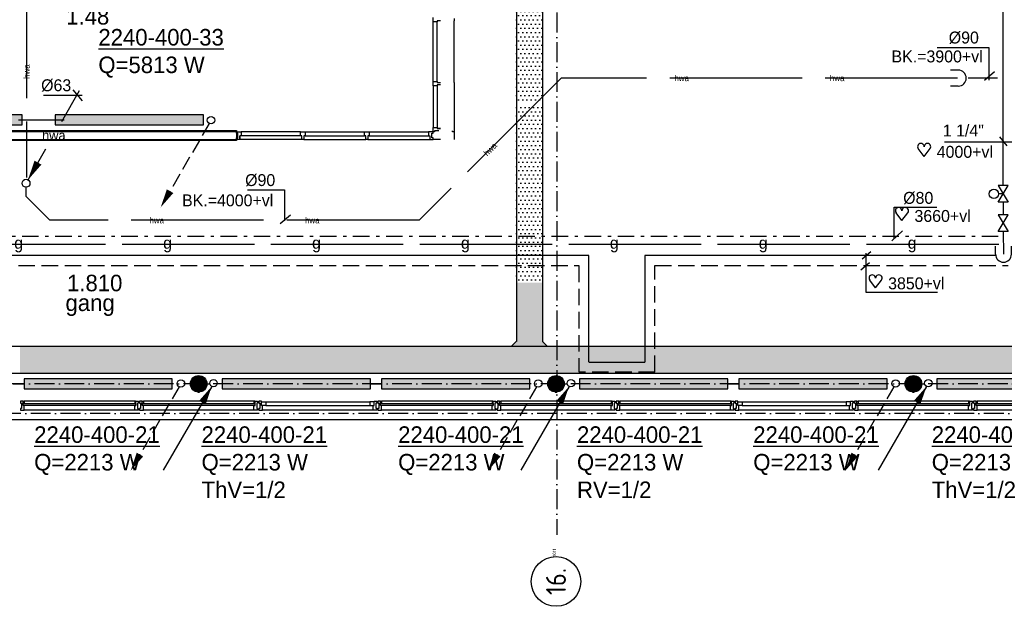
# Model space of a CAD drawing. Extents: x -41378 to 114803, y -24080 to 82188.
# Tile 15 of 137: x -17513 to -2635, y 41717 to 50577. Entities that reach past the tile are written whole.
import ezdxf
from ezdxf.enums import TextEntityAlignment as Align

# ---------------------------------------------------------------- set-up
doc = ezdxf.new("R2010")
doc.units = 0
doc.header["$LTSCALE"] = 50
for name, pattern in [('2322107', [2000, 1000, 1000]), ('2322108', [7, 5, -2]), ('2322109', [10, 5, -2, 1, -2]), ('2322122', [47, 40, -7]), ('2322134', [45, 40, -5]), ('DASHDOT', [9, 6, -1.5, 0, -1.5])]:
    doc.linetypes.add(name, pattern=pattern)
doc.layers.get('0').update_dxf_attribs({"linetype": 'CONTINUOUS'})
for name, color, linetype in [('AL$7----_STRAMIEN', 1, 'DASHDOT'), ('AL21----_BUITENWAND', 4, 'CONTINUOUS'), ('AL22----_BINNENWAND', 7, 'CONTINUOUS'), ('AL24----_TRAPPEN', 7, 'CONTINUOUS'), ('AL28----_KONSTRUKTIE', 3, 'CONTINUOUS'), ('AL31----_BUITENKOZ', 7, 'CONTINUOUS'), ('AL32----_BINNENKOZ', 7, 'CONTINUOUS'), ('ALN-----_BLOCKNAAM', 2, 'CONTINUOUS'), ('ALXAA---_GEWBETON', 12, 'CONTINUOUS'), ('ALXOU---_GLAS', 7, 'CONTINUOUS'), ('BOUW', 8, 'CONTINUOUS'), ('KABELGGOOT1', 8, 'CONTINUOUS'), ('WI561---', 1, 'CONTINUOUS'), ('WL521---', 4, 'CONTINUOUS'), ('WL531---', 4, 'CONTINUOUS'), ('WL541---', 4, 'CONTINUOUS'), ('WL561---', 4, 'CONTINUOUS'), ('WL561---_AANVOER', 4, 'CONTINUOUS'), ('WL561---_RETOUR', 4, 'CONTINUOUS'), ('WM$1----', 1, 'CONTINUOUS'), ('WM521---', 1, 'CONTINUOUS'), ('WM541---', 1, 'CONTINUOUS'), ('WM570---', 1, 'CONTINUOUS')]:
    doc.layers.add(name, color=color, linetype=linetype)
doc.layers.get('0').freeze()
doc.styles.add('BURO-018', font='BUROFONT.shx', dxfattribs={"height": 90})
doc.styles.add('BURO-025', font='BUROFONT.shx', dxfattribs={"height": 250})
doc.styles.get("Standard").update_dxf_attribs({"font": 'ISOCP'})

# ---------------------------------------------------------------- blocks, each defined once
blk = doc.blocks.new('1011')
at = {"layer": 'AL$7----_STRAMIEN', "color": 7, "linetype": 'CONTINUOUS'}
blk.add_circle((-750, 0), 750, dxfattribs=at)
at = {"layer": 'ALN-----_BLOCKNAAM', "linetype": 'CONTINUOUS'}
blk.add_text('1011', height=100, dxfattribs=at).set_placement((0, 0))
blk = doc.blocks.new('2322401')
at = {"color": 0, "linetype": 'CONTINUOUS'}
for p, q in [((-0.5, 0.5, 1), (-0.5, 0.5)), ((-0.5, 0.5, 1), (-0.5, -0.5, 1)), ((0.5, 0.5, 1), (-0.5, 0.5, 1)), ((0.5, 0.5), (-0.5, 0.5)), ((-0.5, 0.5), (-0.5, -0.5)), ((0.5, 0.5, 1), (0.5, 0.5)), ((0.5, -0.5, 1), (0.5, 0.5, 1)), ((0.5, -0.5), (0.5, 0.5)), ((-0.5, -0.5, 1), (-0.5, -0.5)), ((-0.5, -0.5, 1), (0.5, -0.5, 1)), ((-0.5, -0.5), (0.5, -0.5)), ((0.5, -0.5, 1), (0.5, -0.5))]:
    blk.add_line(p, q, dxfattribs=at)
blk = doc.blocks.new('CVHATCH1')
at = {"color": 0, "linetype": 'CONTINUOUS'}
blk.add_solid([(-0.5, -0.5), (0.5, -0.5), (-0.5, 0.5), (0.5, 0.5)], dxfattribs=at)
blk = doc.blocks.new('LDV2108')
at = {"color": 0, "linetype": 'CONTINUOUS'}
for p, q in [((-0.25, -0.43), (-1.19, -2.06)), ((-1.56, -2.71), (-2.5, -4.33)), ((-2.87, -4.98), (-3.81, -6.6)), ((-4.19, -7.25), (-5.12, -8.88)), ((-5.5, -9.53), (-6.44, -11.15))]:
    blk.add_line(p, q, dxfattribs=at)
blk.add_lwpolyline([(-6.75, -11.69, 0, 1, 0), (-5.5, -9.53, 1, 1, 0)], format="xyseb", dxfattribs=at)
blk.add_circle((0, 0), 0.5, dxfattribs=at)
blk = doc.blocks.new('LDV4107')
at = {"color": 0, "linetype": 'CONTINUOUS'}
blk.add_line((-0.25, -0.43), (-6.75, -11.69), dxfattribs=at)
blk.add_lwpolyline([(-0.25, -0.43, 0, 1, 0), (-1.5, -2.6, 1, 1, 0)], format="xyseb", dxfattribs=at)
blk.add_circle((0, 0), 0.5, dxfattribs=at)
blk = doc.blocks.new('LDV3')
at = {"color": 0, "linetype": 'CONTINUOUS'}
for p, q in [((4.5, 7.79), (6.75, 11.69)), ((0.25, 0.43), (2.5, 4.33))]:
    blk.add_line(p, q, dxfattribs=at)
blk.add_lwpolyline([(0.25, 0.43, 0, 1, 0), (1.5, 2.6, 1, 1, 0)], format="xyseb", dxfattribs=at)
blk.add_circle((0, 0), 0.5, dxfattribs=at)
at = {"color": 0, "linetype": 'CONTINUOUS', "style": 'BURO-018'}
blk.add_attdef('LD_TEXT1', text='', height=1.8, dxfattribs=at).set_placement((3.5, 6.06), align=Align.MIDDLE)
blk = doc.blocks.new('CVRINFO2')
at = {"color": 0, "linetype": 'CONTINUOUS', "style": 'BURO-025'}
for tag, p in [('CV_TEXT125', (0, 0)), ('CV_TEXT225', (0, -4.17)), ('CV_TEXT325', (0, -8.33)), ('CV_TEXT425', (0, -12.5))]:
    blk.add_attdef(tag, p, '', height=2.5, dxfattribs=at)
blk = doc.blocks.new('LDS')
at = {"color": 0, "linetype": 'CONTINUOUS'}
for p, q in [((0, 1), (1, 1)), ((0, -1), (1, -1))]:
    blk.add_line(p, q, dxfattribs=at)
blk.add_arc((0, 0), 1, 90, 270, dxfattribs=at)
blk = doc.blocks.new('HART')
at = {"color": 1}
for q in [(-39.7, 52.4), (39.7, 52.4)]:
    blk.add_line((0, 0), q, dxfattribs=at)
for centre, start, end in [((-22.1, 65.7), 0, 217.18669), ((22.1, 65.7), 322.81331, 180)]:
    blk.add_arc(centre, 22.1, start, end, dxfattribs=at)
blk = doc.blocks.new('2322134-8')
at = {"layer": 'WM541---', "color": 0, "linetype": '2322134', "style": 'BURO-018'}
for p in [(-17528, 47180), (-15278, 47180), (-13028, 47180), (-10778, 47180), (-8528, 47180), (-6278, 47180), (-4028, 47180)]:
    blk.add_text('g', height=180, dxfattribs=at).set_placement(p, align=Align.MIDDLE)
blk = doc.blocks.new('3048301')
at = {"color": 0, "linetype": 'CONTINUOUS'}
for p, q in [((-2.5, 1.5), (2.5, -1.5)), ((-2.5, -1.5), (-2.5, 1.5)), ((2.5, 1.5), (-2.5, -1.5)), ((2.5, -1.5), (2.5, 1.5))]:
    blk.add_line(p, q, dxfattribs=at)
at = {"color": 0, "linetype": 'CONTINUOUS', "style": 'BURO-018', "flags": 1}
blk.add_attdef('CV_MATCODE', (0, 0), '', height=1.8, dxfattribs=at)
blk = doc.blocks.new('2322122-2')
at = {"layer": 'WM521---', "color": 0, "style": 'BURO-018'}
for rotation, p in [(90, (-17409, 49794)), (45, (-10404, 48622)), (360, (-15442, 47548)), (360, (-13092, 47548))]:
    blk.add_text('hwa', height=90, rotation=rotation, dxfattribs=at).set_placement(p, align=Align.MIDDLE)
for p in [(-7510, 49696), (-5160, 49696)]:
    blk.add_text('hwa', height=90, dxfattribs=at).set_placement(p, align=Align.MIDDLE)

msp = doc.modelspace()

# ---------------------------------------------------------------- hatches: boundary and pattern name
at = {"layer": 'KABELGGOOT1'}
h = msp.add_hatch(dxfattribs=at)
h.set_pattern_fill('DOTS', color=256, scale=40, style=0)
h.set_pattern_definition([(0, (1106.224, 200053.94), (31.75, 63.5), [0, -63.5])])
h.paths.add_polyline_path([(-9613.4, 54546.9), (-10013.4, 54546.9), (-10013.4, 49326.6), (-9613.4, 49326.6)])
h = msp.add_hatch(dxfattribs=at)
h.set_pattern_fill('DOTS', color=256, scale=40, style=0)
h.set_pattern_definition([(0, (1108.834, 200000), (31.75, 63.5), [0, -63.5])])
h.paths.add_polyline_path([(-9610.8, 49272.6), (-10010.8, 49272.6), (-10010.8, 46603.8), (-9610.8, 46603.8)])
h = msp.add_hatch(dxfattribs=at)
h.set_pattern_fill('DOTS', color=256, scale=40, style=0)
h.set_pattern_definition([(0, (1120.74, 200000), (31.75, 63.5), [0, -63.5])])
h.paths.add_polyline_path([(-9598.9, 46603.8), (-9998.9, 46603.8), (-9998.9, 45715), (-10073.9, 45640), (-17507.6, 45640), (-17507.6, 45240), (934.5, 45240), (934.5, 45640), (-9523.9, 45640), (-9598.9, 45718.3)])

# ---------------------------------------------------------------- linework, layer by layer
at = {"layer": 'AL$7----_STRAMIEN', "color": 1}
for p, q in [((-9398.8, 80392.5), (-9398.8, 42795.1)), ((112191.2, 45077.3), (-30903.4, 45077.3)), ((112582.7, 44627.3), (-30110.1, 44627.3))]:
    msp.add_line(p, q, dxfattribs=at)
at = {"layer": 'AL21----_BUITENWAND', "color": 8}
msp.add_line((-26149, 44537.3), (-478.5, 44537.3), dxfattribs=at)
at = {"layer": 'AL22----_BINNENWAND', "color": 8, "linetype": 'CONTINUOUS'}
for p, q in [((-19848.5, 48887.3), (-14235, 48887.3)), ((-19968.5, 48767.3), (-14235, 48767.3))]:
    msp.add_line(p, q, dxfattribs=at)
at = {"layer": 'AL22----_BINNENWAND', "color": 8}
for p, q in [((-19833.5, 48902.3), (-14235, 48902.3)), ((-14235, 48902.3), (-14235, 48752.3)), ((-14235, 48752.3), (-19983.5, 48752.3))]:
    msp.add_line(p, q, dxfattribs=at)
at = {"layer": 'AL24----_TRAPPEN', "color": 8}
for p, q in [((-10949.1, 48884.3), (-10949.1, 48770.3)), ((-11153, 48770.3), (-11267, 48770.3))]:
    msp.add_line(p, q, dxfattribs=at)
at = {"layer": 'AL28----_KONSTRUKTIE', "color": 8}
for centre in [(-14809, 45077.3), (-9409, 45077.3), (-4009, 45077.3)]:
    msp.add_circle(centre, 125, dxfattribs=at)
at = {"layer": 'AL31----_BUITENKOZ', "color": 8, "linetype": 'CONTINUOUS'}
for p, q in [((-17461, 44817.3), (-17500, 44817.3)), ((-17500, 44817.3), (-17500, 44811.3)), ((-17500, 44811.3), (-17500, 44797.3)), ((-17500, 44797.3), (-17500, 44797.3)), ((-17500, 44797.3), (-17500, 44787.3)), ((-17500, 44787.3), (-17486, 44787.3)), ((-17486, 44787.3), (-17486, 44707.3)), ((-17461, 44750.3), (-17461, 44817.3)), ((-17461, 44780.3), (-17461, 44812.3)), ((-17461, 44812.3), (-17456, 44812.3)), ((-17456, 44812.3), (-17456, 44817.3)), ((-17456, 44817.3), (-17444, 44817.3)), ((-17444, 44817.3), (-17444, 44780.3)), ((-15762, 44817.3), (-15774, 44817.3)), ((-15774, 44817.3), (-15774, 44780.3)), ((-15762, 44812.3), (-15762, 44817.3)), ((-15757, 44812.3), (-15762, 44812.3)), ((-15757, 44817.3), (-15718, 44817.3)), ((-15757, 44750.3), (-15757, 44817.3)), ((-15757, 44780.3), (-15757, 44812.3)), ((-15718, 44787.3), (-15732, 44787.3)), ((-15732, 44787.3), (-15732, 44707.3)), ((-15718, 44817.3), (-15718, 44811.3)), ((-15718, 44811.3), (-15718, 44797.3)), ((-15718, 44797.3), (-15718, 44797.3)), ((-15718, 44797.3), (-15718, 44787.3)), ((-15661, 44817.3), (-15700, 44817.3)), ((-15700, 44817.3), (-15700, 44811.3)), ((-15700, 44811.3), (-15700, 44797.3)), ((-15700, 44797.3), (-15700, 44797.3)), ((-15700, 44797.3), (-15700, 44787.3)), ((-15700, 44787.3), (-15686, 44787.3)), ((-15686, 44787.3), (-15686, 44707.3)), ((-15661, 44750.3), (-15661, 44817.3)), ((-15661, 44780.3), (-15661, 44812.3)), ((-15661, 44812.3), (-15656, 44812.3)), ((-15656, 44812.3), (-15656, 44817.3)), ((-15656, 44817.3), (-15644, 44817.3)), ((-15644, 44817.3), (-15644, 44780.3)), ((-13962, 44817.3), (-13974, 44817.3)), ((-13974, 44817.3), (-13974, 44780.3)), ((-13962, 44812.3), (-13962, 44817.3)), ((-13957, 44812.3), (-13962, 44812.3)), ((-13957, 44817.3), (-13918, 44817.3)), ((-13957, 44750.3), (-13957, 44817.3)), ((-13957, 44780.3), (-13957, 44812.3)), ((-13918, 44787.3), (-13932, 44787.3)), ((-13932, 44787.3), (-13932, 44707.3)), ((-13918, 44817.3), (-13918, 44811.3)), ((-13918, 44811.3), (-13918, 44797.3)), ((-13918, 44797.3), (-13918, 44797.3)), ((-13918, 44797.3), (-13918, 44787.3)), ((-13861, 44817.3), (-13900, 44817.3)), ((-13900, 44817.3), (-13900, 44811.3)), ((-13900, 44811.3), (-13900, 44797.3)), ((-13900, 44797.3), (-13900, 44797.3)), ((-13900, 44797.3), (-13900, 44787.3)), ((-13900, 44787.3), (-13886, 44787.3)), ((-13886, 44787.3), (-13886, 44707.3)), ((-13861, 44750.3), (-13861, 44817.3)), ((-13861, 44750.3), (-13861, 44804.3)), ((-13861, 44804.3), (-13794, 44804.3)), ((-13794, 44804.3), (-13794, 44750.3)), ((-12157, 44804.3), (-12224, 44804.3)), ((-12224, 44804.3), (-12224, 44750.3)), ((-12157, 44817.3), (-12118, 44817.3)), ((-12157, 44750.3), (-12157, 44817.3)), ((-12157, 44750.3), (-12157, 44804.3)), ((-12118, 44787.8), (-12132, 44787.8)), ((-12132, 44787.8), (-12132, 44707.8)), ((-12118, 44817.3), (-12118, 44811.3)), ((-12118, 44811.3), (-12118, 44797.3)), ((-12118, 44797.3), (-12118, 44797.3)), ((-12118, 44797.3), (-12118, 44787.8)), ((-12061, 44817.3), (-12100, 44817.3)), ((-12100, 44817.3), (-12100, 44811.3)), ((-12100, 44811.3), (-12100, 44797.3)), ((-12100, 44797.3), (-12100, 44797.3)), ((-12100, 44797.3), (-12100, 44787.3)), ((-12100, 44787.3), (-12086, 44787.3)), ((-12086, 44787.3), (-12086, 44707.3)), ((-12061, 44750.3), (-12061, 44817.3)), ((-12061, 44780.3), (-12061, 44812.3)), ((-12061, 44812.3), (-12056, 44812.3)), ((-12056, 44812.3), (-12056, 44817.3)), ((-12056, 44817.3), (-12044, 44817.3)), ((-12044, 44817.3), (-12044, 44780.3)), ((-10362, 44817.3), (-10374, 44817.3)), ((-10374, 44817.3), (-10374, 44780.3)), ((-10362, 44812.3), (-10362, 44817.3)), ((-10357, 44812.3), (-10362, 44812.3)), ((-10357, 44817.3), (-10318, 44817.3)), ((-10357, 44750.3), (-10357, 44817.3)), ((-10357, 44780.3), (-10357, 44812.3)), ((-10318, 44787.3), (-10332, 44787.3)), ((-10332, 44787.3), (-10332, 44707.3)), ((-10318, 44817.3), (-10318, 44811.3)), ((-10318, 44811.3), (-10318, 44797.3)), ((-10318, 44797.3), (-10318, 44797.3)), ((-10318, 44797.3), (-10318, 44787.3)), ((-10261, 44817.3), (-10300, 44817.3)), ((-10300, 44817.3), (-10300, 44811.3)), ((-10300, 44811.3), (-10300, 44797.3)), ((-10300, 44797.3), (-10300, 44797.3)), ((-10300, 44797.3), (-10300, 44787.3)), ((-10300, 44787.3), (-10286, 44787.3)), ((-10286, 44787.3), (-10286, 44707.3)), ((-10261, 44750.3), (-10261, 44817.3)), ((-10261, 44780.3), (-10261, 44812.3)), ((-10261, 44812.3), (-10256, 44812.3)), ((-10256, 44812.3), (-10256, 44817.3)), ((-10256, 44817.3), (-10244, 44817.3)), ((-10244, 44817.3), (-10244, 44780.3)), ((-8562, 44817.3), (-8574, 44817.3)), ((-8574, 44817.3), (-8574, 44780.3)), ((-8562, 44812.3), (-8562, 44817.3)), ((-8557, 44812.3), (-8562, 44812.3)), ((-8557, 44817.3), (-8518, 44817.3)), ((-8557, 44750.3), (-8557, 44817.3)), ((-8557, 44780.3), (-8557, 44812.3)), ((-8518, 44787.3), (-8532, 44787.3)), ((-8532, 44787.3), (-8532, 44707.3)), ((-8518, 44817.3), (-8518, 44811.3)), ((-8518, 44811.3), (-8518, 44797.3)), ((-8518, 44797.3), (-8518, 44797.3)), ((-8518, 44797.3), (-8518, 44787.3)), ((-8461, 44817.3), (-8500, 44817.3)), ((-8500, 44817.3), (-8500, 44811.3)), ((-8500, 44811.3), (-8500, 44797.3)), ((-8500, 44797.3), (-8500, 44797.3)), ((-8500, 44797.3), (-8500, 44787.3)), ((-8500, 44787.3), (-8486, 44787.3)), ((-8486, 44787.3), (-8486, 44707.3)), ((-8461, 44750.3), (-8461, 44817.3)), ((-8461, 44780.3), (-8461, 44812.3)), ((-8461, 44812.3), (-8456, 44812.3)), ((-8456, 44812.3), (-8456, 44817.3)), ((-8456, 44817.3), (-8444, 44817.3)), ((-8444, 44817.3), (-8444, 44780.3)), ((-6762, 44817.3), (-6774, 44817.3)), ((-6774, 44817.3), (-6774, 44780.3)), ((-6762, 44812.3), (-6762, 44817.3)), ((-6757, 44812.3), (-6762, 44812.3)), ((-6757, 44817.3), (-6718, 44817.3)), ((-6757, 44750.3), (-6757, 44817.3)), ((-6757, 44780.3), (-6757, 44812.3)), ((-6718, 44787.3), (-6732, 44787.3)), ((-6732, 44787.3), (-6732, 44707.3)), ((-6718, 44817.3), (-6718, 44811.3)), ((-6718, 44811.3), (-6718, 44797.3)), ((-6718, 44797.3), (-6718, 44797.3)), ((-6718, 44797.3), (-6718, 44787.3)), ((-6661, 44817.3), (-6700, 44817.3)), ((-6700, 44817.3), (-6700, 44811.3)), ((-6700, 44811.3), (-6700, 44797.3)), ((-6700, 44797.3), (-6700, 44797.3)), ((-6700, 44797.3), (-6700, 44787.3)), ((-6700, 44787.3), (-6686, 44787.3)), ((-6686, 44787.3), (-6686, 44707.3)), ((-6661, 44750.3), (-6661, 44817.3)), ((-6661, 44750.3), (-6661, 44804.3)), ((-6661, 44804.3), (-6594, 44804.3)), ((-6594, 44804.3), (-6594, 44750.3)), ((-4957, 44804.3), (-5024, 44804.3)), ((-5024, 44804.3), (-5024, 44750.3)), ((-4957, 44817.3), (-4918, 44817.3)), ((-4957, 44750.3), (-4957, 44817.3)), ((-4957, 44750.3), (-4957, 44804.3)), ((-4918, 44787.8), (-4932, 44787.8)), ((-4932, 44787.8), (-4932, 44707.8)), ((-4918, 44817.3), (-4918, 44811.3)), ((-4918, 44811.3), (-4918, 44797.3)), ((-4918, 44797.3), (-4918, 44797.3)), ((-4918, 44797.3), (-4918, 44787.8)), ((-4861, 44817.3), (-4900, 44817.3)), ((-4900, 44817.3), (-4900, 44811.3)), ((-4900, 44811.3), (-4900, 44797.3)), ((-4900, 44797.3), (-4900, 44797.3)), ((-4900, 44797.3), (-4900, 44787.3)), ((-4900, 44787.3), (-4886, 44787.3)), ((-4886, 44787.3), (-4886, 44707.3)), ((-4861, 44750.3), (-4861, 44817.3)), ((-4861, 44780.3), (-4861, 44812.3)), ((-4861, 44812.3), (-4856, 44812.3)), ((-4856, 44812.3), (-4856, 44817.3)), ((-4856, 44817.3), (-4844, 44817.3)), ((-4844, 44817.3), (-4844, 44780.3)), ((-3162, 44817.3), (-3174, 44817.3)), ((-3174, 44817.3), (-3174, 44780.3)), ((-3162, 44812.3), (-3162, 44817.3)), ((-3157, 44812.3), (-3162, 44812.3)), ((-3157, 44817.3), (-3118, 44817.3)), ((-3157, 44750.3), (-3157, 44817.3)), ((-3157, 44780.3), (-3157, 44812.3)), ((-3118, 44787.3), (-3132, 44787.3)), ((-3132, 44787.3), (-3132, 44707.3)), ((-3118, 44817.3), (-3118, 44811.3)), ((-3118, 44811.3), (-3118, 44797.3)), ((-3118, 44797.3), (-3118, 44797.3)), ((-3118, 44797.3), (-3118, 44787.3)), ((-3061, 44817.3), (-3100, 44817.3)), ((-3100, 44817.3), (-3100, 44811.3)), ((-3100, 44811.3), (-3100, 44797.3)), ((-3100, 44797.3), (-3100, 44797.3)), ((-3100, 44797.3), (-3100, 44787.3)), ((-3100, 44787.3), (-3086, 44787.3)), ((-3086, 44787.3), (-3086, 44707.3)), ((-3061, 44750.3), (-3061, 44817.3)), ((-3061, 44780.3), (-3061, 44812.3)), ((-3061, 44812.3), (-3056, 44812.3)), ((-3056, 44812.3), (-3056, 44817.3)), ((-3056, 44817.3), (-3044, 44817.3)), ((-3044, 44817.3), (-3044, 44780.3)), ((-17486, 44707.3), (-17500, 44707.3)), ((-17500, 44707.3), (-17500, 44698.3)), ((-17500, 44698.3), (-17500, 44698.3)), ((-17500, 44698.3), (-17500, 44684.3)), ((-17500, 44684.3), (-17500, 44678.3)), ((-17500, 44678.3), (-17481.1, 44678.3)), ((-17481.1, 44678.3), (-17444, 44678.3)), ((-17444, 44780.3), (-17461, 44780.3)), ((-17444, 44750.3), (-17461, 44750.3)), ((-17444, 44697.3), (-17444, 44750.3)), ((-17444, 44689.3), (-17444, 44697.3)), ((-17444, 44685.3), (-17444, 44689.3)), ((-17444, 44678.3), (-17444, 44685.3)), ((-15774, 44780.3), (-15757, 44780.3)), ((-15774, 44697.3), (-15774, 44750.3)), ((-15774, 44750.3), (-15757, 44750.3)), ((-15774, 44689.3), (-15774, 44697.3)), ((-15774, 44685.3), (-15774, 44689.3)), ((-15774, 44678.3), (-15774, 44685.3)), ((-15736.9, 44678.3), (-15774, 44678.3)), ((-15718, 44678.3), (-15736.9, 44678.3)), ((-15732, 44707.3), (-15718, 44707.3)), ((-15718, 44707.3), (-15718, 44697.8)), ((-15718, 44697.8), (-15718, 44697.8)), ((-15718, 44697.8), (-15718, 44684.3)), ((-15718, 44684.3), (-15718, 44678.3)), ((-15686, 44707.3), (-15700, 44707.3)), ((-15700, 44707.3), (-15700, 44698.3)), ((-15700, 44698.3), (-15700, 44698.3)), ((-15700, 44698.3), (-15700, 44684.3)), ((-15700, 44684.3), (-15700, 44678.3)), ((-15700, 44678.3), (-15681.1, 44678.3)), ((-15681.1, 44678.3), (-15644, 44678.3)), ((-15644, 44780.3), (-15661, 44780.3)), ((-15644, 44750.3), (-15661, 44750.3)), ((-15644, 44697.3), (-15644, 44750.3)), ((-15644, 44689.3), (-15644, 44697.3)), ((-15644, 44685.3), (-15644, 44689.3)), ((-15644, 44678.3), (-15644, 44685.3)), ((-13974, 44780.3), (-13957, 44780.3)), ((-13974, 44697.3), (-13974, 44750.3)), ((-13974, 44750.3), (-13957, 44750.3)), ((-13974, 44689.3), (-13974, 44697.3)), ((-13974, 44685.3), (-13974, 44689.3)), ((-13974, 44678.3), (-13974, 44685.3)), ((-13936.9, 44678.3), (-13974, 44678.3)), ((-13918, 44678.3), (-13936.9, 44678.3)), ((-13932, 44707.3), (-13918, 44707.3)), ((-13918, 44707.3), (-13918, 44697.8)), ((-13918, 44697.8), (-13918, 44697.8)), ((-13918, 44697.8), (-13918, 44684.3)), ((-13918, 44684.3), (-13918, 44678.3)), ((-13886, 44707.3), (-13900, 44707.3)), ((-13900, 44707.3), (-13900, 44698.3)), ((-13900, 44698.3), (-13900, 44698.3)), ((-13900, 44698.3), (-13900, 44684.3)), ((-13900, 44684.3), (-13900, 44678.3)), ((-13900, 44678.3), (-13881.1, 44678.3)), ((-13881.1, 44678.3), (-13844, 44678.3)), ((-13844, 44750.3), (-13861, 44750.3)), ((-13794, 44750.3), (-13861, 44750.3)), ((-13844, 44697.3), (-13844, 44750.3)), ((-13844, 44689.3), (-13844, 44697.3)), ((-13844, 44685.3), (-13844, 44689.3)), ((-13844, 44678.3), (-13844, 44685.3)), ((-12224, 44750.3), (-12157, 44750.3)), ((-12174, 44697.3), (-12174, 44750.3)), ((-12174, 44750.3), (-12157, 44750.3)), ((-12174, 44689.3), (-12174, 44697.3)), ((-12174, 44685.3), (-12174, 44689.3)), ((-12174, 44678.3), (-12174, 44685.3)), ((-12136.9, 44678.3), (-12174, 44678.3)), ((-12118, 44678.3), (-12136.9, 44678.3)), ((-12132, 44707.8), (-12118, 44707.8)), ((-12118, 44707.8), (-12118, 44697.8)), ((-12118, 44697.8), (-12118, 44697.8)), ((-12118, 44697.8), (-12118, 44684.3)), ((-12118, 44684.3), (-12118, 44678.3)), ((-12086, 44707.3), (-12100, 44707.3)), ((-12100, 44707.3), (-12100, 44698.3)), ((-12100, 44698.3), (-12100, 44698.3)), ((-12100, 44698.3), (-12100, 44684.3)), ((-12100, 44684.3), (-12100, 44678.3)), ((-12100, 44678.3), (-12081.1, 44678.3)), ((-12081.1, 44678.3), (-12044, 44678.3)), ((-12044, 44780.3), (-12061, 44780.3)), ((-12044, 44750.3), (-12061, 44750.3)), ((-12044, 44697.3), (-12044, 44750.3)), ((-12044, 44689.3), (-12044, 44697.3)), ((-12044, 44685.3), (-12044, 44689.3)), ((-12044, 44678.3), (-12044, 44685.3)), ((-10374, 44780.3), (-10357, 44780.3)), ((-10374, 44697.3), (-10374, 44750.3)), ((-10374, 44750.3), (-10357, 44750.3)), ((-10374, 44689.3), (-10374, 44697.3)), ((-10374, 44685.3), (-10374, 44689.3)), ((-10374, 44678.3), (-10374, 44685.3)), ((-10336.9, 44678.3), (-10374, 44678.3)), ((-10318, 44678.3), (-10336.9, 44678.3)), ((-10332, 44707.3), (-10318, 44707.3)), ((-10318, 44707.3), (-10318, 44697.8)), ((-10318, 44697.8), (-10318, 44697.8)), ((-10318, 44697.8), (-10318, 44684.3)), ((-10318, 44684.3), (-10318, 44678.3)), ((-10286, 44707.3), (-10300, 44707.3)), ((-10300, 44707.3), (-10300, 44698.3)), ((-10300, 44698.3), (-10300, 44698.3)), ((-10300, 44698.3), (-10300, 44684.3)), ((-10300, 44684.3), (-10300, 44678.3)), ((-10300, 44678.3), (-10281.1, 44678.3)), ((-10281.1, 44678.3), (-10244, 44678.3)), ((-10244, 44780.3), (-10261, 44780.3)), ((-10244, 44750.3), (-10261, 44750.3)), ((-10244, 44697.3), (-10244, 44750.3)), ((-10244, 44689.3), (-10244, 44697.3)), ((-10244, 44685.3), (-10244, 44689.3)), ((-10244, 44678.3), (-10244, 44685.3)), ((-8574, 44780.3), (-8557, 44780.3)), ((-8574, 44697.3), (-8574, 44750.3)), ((-8574, 44750.3), (-8557, 44750.3)), ((-8574, 44689.3), (-8574, 44697.3)), ((-8574, 44685.3), (-8574, 44689.3)), ((-8574, 44678.3), (-8574, 44685.3)), ((-8536.9, 44678.3), (-8574, 44678.3)), ((-8518, 44678.3), (-8536.9, 44678.3)), ((-8532, 44707.3), (-8518, 44707.3)), ((-8518, 44707.3), (-8518, 44697.8)), ((-8518, 44697.8), (-8518, 44697.8)), ((-8518, 44697.8), (-8518, 44684.3)), ((-8518, 44684.3), (-8518, 44678.3)), ((-8486, 44707.3), (-8500, 44707.3)), ((-8500, 44707.3), (-8500, 44698.3)), ((-8500, 44698.3), (-8500, 44698.3)), ((-8500, 44698.3), (-8500, 44684.3)), ((-8500, 44684.3), (-8500, 44678.3)), ((-8500, 44678.3), (-8481.1, 44678.3)), ((-8481.1, 44678.3), (-8444, 44678.3)), ((-8444, 44780.3), (-8461, 44780.3)), ((-8444, 44750.3), (-8461, 44750.3)), ((-8444, 44697.3), (-8444, 44750.3)), ((-8444, 44689.3), (-8444, 44697.3)), ((-8444, 44685.3), (-8444, 44689.3)), ((-8444, 44678.3), (-8444, 44685.3)), ((-6774, 44780.3), (-6757, 44780.3)), ((-6774, 44697.3), (-6774, 44750.3)), ((-6774, 44750.3), (-6757, 44750.3)), ((-6774, 44689.3), (-6774, 44697.3)), ((-6774, 44685.3), (-6774, 44689.3)), ((-6774, 44678.3), (-6774, 44685.3)), ((-6736.9, 44678.3), (-6774, 44678.3)), ((-6718, 44678.3), (-6736.9, 44678.3)), ((-6732, 44707.3), (-6718, 44707.3)), ((-6718, 44707.3), (-6718, 44697.8)), ((-6718, 44697.8), (-6718, 44697.8)), ((-6718, 44697.8), (-6718, 44684.3)), ((-6718, 44684.3), (-6718, 44678.3)), ((-6686, 44707.3), (-6700, 44707.3)), ((-6700, 44707.3), (-6700, 44698.3)), ((-6700, 44698.3), (-6700, 44698.3)), ((-6700, 44698.3), (-6700, 44684.3)), ((-6700, 44684.3), (-6700, 44678.3)), ((-6700, 44678.3), (-6681.1, 44678.3)), ((-6681.1, 44678.3), (-6644, 44678.3)), ((-6644, 44750.3), (-6661, 44750.3)), ((-6594, 44750.3), (-6661, 44750.3)), ((-6644, 44697.3), (-6644, 44750.3)), ((-6644, 44689.3), (-6644, 44697.3)), ((-6644, 44685.3), (-6644, 44689.3)), ((-6644, 44678.3), (-6644, 44685.3)), ((-5024, 44750.3), (-4957, 44750.3)), ((-4974, 44697.3), (-4974, 44750.3)), ((-4974, 44750.3), (-4957, 44750.3)), ((-4974, 44689.3), (-4974, 44697.3)), ((-4974, 44685.3), (-4974, 44689.3)), ((-4974, 44678.3), (-4974, 44685.3)), ((-4936.9, 44678.3), (-4974, 44678.3)), ((-4918, 44678.3), (-4936.9, 44678.3)), ((-4932, 44707.8), (-4918, 44707.8)), ((-4918, 44707.8), (-4918, 44697.8)), ((-4918, 44697.8), (-4918, 44697.8)), ((-4918, 44697.8), (-4918, 44684.3)), ((-4918, 44684.3), (-4918, 44678.3)), ((-4886, 44707.3), (-4900, 44707.3)), ((-4900, 44707.3), (-4900, 44698.3)), ((-4900, 44698.3), (-4900, 44698.3)), ((-4900, 44698.3), (-4900, 44684.3)), ((-4900, 44684.3), (-4900, 44678.3)), ((-4900, 44678.3), (-4881.1, 44678.3)), ((-4881.1, 44678.3), (-4844, 44678.3)), ((-4844, 44780.3), (-4861, 44780.3)), ((-4844, 44750.3), (-4861, 44750.3)), ((-4844, 44697.3), (-4844, 44750.3)), ((-4844, 44689.3), (-4844, 44697.3)), ((-4844, 44685.3), (-4844, 44689.3)), ((-4844, 44678.3), (-4844, 44685.3)), ((-3174, 44780.3), (-3157, 44780.3)), ((-3174, 44697.3), (-3174, 44750.3)), ((-3174, 44750.3), (-3157, 44750.3)), ((-3174, 44689.3), (-3174, 44697.3)), ((-3174, 44685.3), (-3174, 44689.3)), ((-3174, 44678.3), (-3174, 44685.3)), ((-3136.9, 44678.3), (-3174, 44678.3)), ((-3118, 44678.3), (-3136.9, 44678.3)), ((-3132, 44707.3), (-3118, 44707.3)), ((-3118, 44707.3), (-3118, 44697.8)), ((-3118, 44697.8), (-3118, 44697.8)), ((-3118, 44697.8), (-3118, 44684.3)), ((-3118, 44684.3), (-3118, 44678.3)), ((-3086, 44707.3), (-3100, 44707.3)), ((-3100, 44707.3), (-3100, 44698.3)), ((-3100, 44698.3), (-3100, 44698.3)), ((-3100, 44698.3), (-3100, 44684.3)), ((-3100, 44684.3), (-3100, 44678.3)), ((-3100, 44678.3), (-3081.1, 44678.3)), ((-3081.1, 44678.3), (-3044, 44678.3)), ((-3044, 44780.3), (-3061, 44780.3)), ((-3044, 44750.3), (-3061, 44750.3)), ((-3044, 44697.3), (-3044, 44750.3)), ((-3044, 44689.3), (-3044, 44697.3)), ((-3044, 44685.3), (-3044, 44689.3)), ((-3044, 44678.3), (-3044, 44685.3))]:
    msp.add_line(p, q, dxfattribs=at)
at = {"layer": 'AL31----_BUITENKOZ', "color": 8}
for p, q in [((-15774, 44817.3), (-17444, 44817.3)), ((-13974, 44817.3), (-15644, 44817.3)), ((-13794, 44804.3), (-12224, 44804.3)), ((-10374, 44817.3), (-12044, 44817.3)), ((-8574, 44817.3), (-10244, 44817.3)), ((-6774, 44817.3), (-8444, 44817.3)), ((-6594, 44804.3), (-5024, 44804.3)), ((-3174, 44817.3), (-4844, 44817.3)), ((-1374, 44817.3), (-3044, 44817.3)), ((-15774, 44678.3), (-17444, 44678.3)), ((-13974, 44678.3), (-15644, 44678.3)), ((-12174, 44678.3), (-13844, 44678.3)), ((-13794, 44750.3), (-12224, 44750.3)), ((-10374, 44678.3), (-12044, 44678.3)), ((-8574, 44678.3), (-10244, 44678.3)), ((-6774, 44678.3), (-8444, 44678.3)), ((-4974, 44678.3), (-6644, 44678.3)), ((-6594, 44750.3), (-5024, 44750.3)), ((-3174, 44678.3), (-4844, 44678.3)), ((-1374, 44678.3), (-3044, 44678.3))]:
    msp.add_line(p, q, dxfattribs=at)
at = {"layer": 'AL32----_BINNENKOZ', "color": 8}
for p, q in [((-11267, 50543.8), (-11267, 50610.8)), ((-10949.1, 50593.8), (-10949.1, 50560.8)), ((-11204, 50543.8), (-11267, 50543.8)), ((-11267, 49643.8), (-11267, 50543.8)), ((-11267, 49643.8), (-11267, 50543.8)), ((-11153, 50560.8), (-11204, 50560.8)), ((-11204, 50560.8), (-11204, 50543.8)), ((-11204, 49643.8), (-11204, 50543.8)), ((-10949.1, 49626.8), (-10949.1, 50560.8)), ((-11267, 49576.8), (-11267, 49643.8)), ((-11267, 49643.8), (-11204, 49643.8)), ((-11267, 49576.8), (-11267, 48951.3)), ((-11204, 49576.8), (-11267, 49576.8)), ((-11267, 49576.8), (-11267, 48951.3)), ((-11204, 49643.8), (-11204, 49626.8)), ((-11204, 49626.8), (-11153, 49626.8)), ((-11153, 49593.8), (-11204, 49593.8)), ((-11204, 49593.8), (-11204, 49576.8)), ((-11204, 49576.8), (-11204, 48951.3)), ((-10949.1, 49626.8), (-10949.1, 49593.8)), ((-10949.1, 49593.8), (-10949.1, 48934.3)), ((-11267, 48884.3), (-11267, 48951.3)), ((-11267, 48951.3), (-11204, 48951.3)), ((-11204, 48951.3), (-11204, 48934.3)), ((-14235, 48862.3), (-14235, 48884.3)), ((-14235, 48884.3), (-14168, 48884.3)), ((-14219, 48862.3), (-14235, 48862.3)), ((-14219, 48795.3), (-14219, 48862.3)), ((-14185, 48770.3), (-14185, 48821.3)), ((-14168, 48821.3), (-14185, 48821.3)), ((-14185, 48821.3), (-14185, 48770.3)), ((-14168, 48884.3), (-14168, 48821.3)), ((-13267.5, 48884.3), (-14168, 48884.3)), ((-13267.5, 48884.3), (-14168, 48884.3)), ((-13267.5, 48821.3), (-14168, 48821.3)), ((-13267.5, 48821.3), (-13267.5, 48884.3)), ((-13267.5, 48884.3), (-13200.5, 48884.3)), ((-13250.5, 48821.3), (-13267.5, 48821.3)), ((-13250.5, 48770.3), (-13250.5, 48821.3)), ((-13200.5, 48821.3), (-13217.5, 48821.3)), ((-13217.5, 48821.3), (-13217.5, 48770.3)), ((-13200.5, 48884.3), (-13200.5, 48821.3)), ((-13200.5, 48884.3), (-12300.5, 48884.3)), ((-13200.5, 48884.3), (-12300.5, 48884.3)), ((-13200.5, 48821.3), (-12300.5, 48821.3)), ((-12300.5, 48821.3), (-12300.5, 48884.3)), ((-12300.5, 48884.3), (-12233.5, 48884.3)), ((-12283.5, 48821.3), (-12300.5, 48821.3)), ((-12283.5, 48770.3), (-12283.5, 48821.3)), ((-12233.5, 48821.3), (-12250.5, 48821.3)), ((-12250.5, 48821.3), (-12250.5, 48770.3)), ((-12233.5, 48884.3), (-11334, 48884.3)), ((-12233.5, 48884.3), (-11334, 48884.3)), ((-12233.5, 48884.3), (-12233.5, 48821.3)), ((-12233.5, 48821.3), (-11334, 48821.3)), ((-11267, 48884.3), (-11334, 48884.3)), ((-11334, 48884.3), (-11334, 48821.3)), ((-11334, 48821.3), (-11317, 48821.3)), ((-11317, 48821.3), (-11317, 48770.3)), ((-11283, 48795.3), (-11283, 48862.3)), ((-11283, 48862.3), (-11267, 48862.3)), ((-11245, 48884.3), (-11267, 48884.3)), ((-11267, 48862.3), (-11267, 48884.3)), ((-11178, 48900.3), (-11245, 48900.3)), ((-11245, 48900.3), (-11245, 48884.3)), ((-11153, 48934.3), (-11204, 48934.3)), ((-11204, 48934.3), (-11153, 48934.3)), ((-10974.1, 48884.3), (-10974.1, 48900.3)), ((-10949.1, 48884.3), (-10974.1, 48884.3)), ((-10949.1, 48934.3), (-10949.1, 48884.3)), ((-14235, 48770.3), (-14235, 48795.3)), ((-14235, 48795.3), (-14219, 48795.3)), ((-14185, 48770.3), (-14235, 48770.3)), ((-13250.5, 48770.3), (-14185, 48770.3)), ((-13217.5, 48770.3), (-13250.5, 48770.3)), ((-13217.5, 48770.3), (-12283.5, 48770.3)), ((-12250.5, 48770.3), (-12283.5, 48770.3)), ((-12250.5, 48770.3), (-11317, 48770.3)), ((-11317, 48770.3), (-11267, 48770.3)), ((-11267, 48795.3), (-11283, 48795.3)), ((-11267, 48770.3), (-11267, 48795.3))]:
    msp.add_line(p, q, dxfattribs=at)
at = {"layer": 'ALXAA---_GEWBETON', "color": 8}
for p, q in [((-14933, 45093), (-14685, 45093)), ((-14928.8, 45113), (-14689.2, 45113)), ((-14920.9, 45133), (-14697.1, 45133)), ((-14908.5, 45153), (-14709.5, 45153)), ((-14889.4, 45173), (-14728.6, 45173)), ((-14856.3, 45193), (-14761.7, 45193)), ((-9533, 45093), (-9285, 45093)), ((-9528.8, 45113), (-9289.2, 45113)), ((-9520.9, 45133), (-9297.1, 45133)), ((-9508.5, 45153), (-9309.5, 45153)), ((-9489.4, 45173), (-9328.6, 45173)), ((-9456.3, 45193), (-9361.7, 45193)), ((-4133, 45093), (-3885, 45093)), ((-4128.8, 45113), (-3889.2, 45113)), ((-4120.9, 45133), (-3897.1, 45133)), ((-4108.5, 45153), (-3909.5, 45153)), ((-4089.4, 45173), (-3928.6, 45173)), ((-4056.3, 45193), (-3961.7, 45193)), ((-14933.9, 45073), (-14684.1, 45073)), ((-14931.6, 45053), (-14686.4, 45053)), ((-14925.9, 45033), (-14692.1, 45033)), ((-14916.2, 45013), (-14701.8, 45013)), ((-14901.3, 44993), (-14716.7, 44993)), ((-14877.9, 44973), (-14740.1, 44973)), ((-14822.3, 44953), (-14795.7, 44953)), ((-9533.9, 45073), (-9284.1, 45073)), ((-9531.6, 45053), (-9286.4, 45053)), ((-9525.9, 45033), (-9292.1, 45033)), ((-9516.2, 45013), (-9301.8, 45013)), ((-9501.3, 44993), (-9316.7, 44993)), ((-9477.9, 44973), (-9340.1, 44973)), ((-9422.3, 44953), (-9395.7, 44953)), ((-4133.9, 45073), (-3884.1, 45073)), ((-4131.6, 45053), (-3886.4, 45053)), ((-4125.9, 45033), (-3892.1, 45033)), ((-4116.2, 45013), (-3901.8, 45013)), ((-4101.3, 44993), (-3916.7, 44993)), ((-4077.9, 44973), (-3940.1, 44973)), ((-4022.3, 44953), (-3995.7, 44953))]:
    msp.add_line(p, q, dxfattribs=at)
at = {"layer": 'ALXOU---_GLAS', "color": 8}
for p, q in [((-17459, 44752.3), (-17459, 44778.3)), ((-17459, 44778.3), (-15759, 44778.3)), ((-15759, 44752.3), (-17459, 44752.3)), ((-15759, 44778.3), (-15759, 44752.3)), ((-15659, 44752.3), (-15659, 44778.3)), ((-15659, 44778.3), (-13959, 44778.3)), ((-13959, 44752.3), (-15659, 44752.3)), ((-13959, 44778.3), (-13959, 44752.3)), ((-12059, 44752.3), (-12059, 44778.3)), ((-12059, 44778.3), (-10359, 44778.3)), ((-10359, 44752.3), (-12059, 44752.3)), ((-10359, 44778.3), (-10359, 44752.3)), ((-10259, 44752.3), (-10259, 44778.3)), ((-10259, 44778.3), (-8559, 44778.3)), ((-8559, 44752.3), (-10259, 44752.3)), ((-8559, 44778.3), (-8559, 44752.3)), ((-8459, 44752.3), (-8459, 44778.3)), ((-8459, 44778.3), (-6759, 44778.3)), ((-6759, 44752.3), (-8459, 44752.3)), ((-6759, 44778.3), (-6759, 44752.3)), ((-4859, 44752.3), (-4859, 44778.3)), ((-4859, 44778.3), (-3159, 44778.3)), ((-3159, 44752.3), (-4859, 44752.3)), ((-3159, 44778.3), (-3159, 44752.3)), ((-3059, 44752.3), (-3059, 44778.3)), ((-3059, 44778.3), (-1359, 44778.3)), ((-1359, 44752.3), (-3059, 44752.3))]:
    msp.add_line(p, q, dxfattribs=at)
at = {"layer": 'KABELGGOOT1'}
for p, q in [((-10005.8, 78455.4, 3650), (-10005.8, 45715, 3650)), ((-9605.8, 45718.3, 3650), (-9605.8, 73644.8, 3650)), ((-10012.3, 45715, 3650), (-10087.3, 45640, 3650)), ((-9537.3, 45640, 3650), (-9612.3, 45718.3, 3650)), ((-10631, 45640, 3650), (-25373.3, 45640, 3650)), ((7129.8, 45640, 3650), (-10644.7, 45640, 3650)), ((-25848.3, 45240, 3650), (7129.8, 45240, 3650))]:
    msp.add_line(p, q, dxfattribs=at)
at = {"layer": 'WL521---', "linetype": '2322122'}
for p, q in [((-17409.3, 56092.1), (-17409.3, 48195.6)), ((-9329.8, 49696.2), (-11478.2, 47547.8)), ((-3340.3, 49696.2), (-9329.8, 49696.2)), ((-2737.1, 49696.2), (-3179.4, 49696.2)), ((-17420, 48047), (-17420, 47912.8)), ((-17420, 47912.8), (-17055, 47547.8)), ((-11478.2, 47547.8), (-17055, 47547.8))]:
    msp.add_line(p, q, dxfattribs=at)
at = {"layer": 'WL531---', "linetype": '2322109'}
msp.add_line((-2727, 47303.6), (-25582.5, 47303.8), dxfattribs=at)
at = {"layer": 'WL541---', "color": 3, "linetype": '2322134'}
msp.add_line((-2716.9, 47179.9), (-25588.1, 47179.9), dxfattribs=at)
at = {"layer": 'WL561---_AANVOER', "color": 4, "linetype": '2322107'}
msp.add_line((-2652.9, 48070.8), (-2652.9, 71495.5), dxfattribs=at)
at = {"layer": 'WL561---_AANVOER', "color": 2}
msp.add_line((-2652.9, 47945.8), (-2722.9, 47945.8), dxfattribs=at)
at = {"layer": 'WL561---_AANVOER', "linetype": '2322107'}
for p, q in [((-2652.9, 47820.8), (-2652.9, 47629.5)), ((-2652.9, 47379.5), (-2647, 47035)), ((-8914.4, 47014.3), (-25582.5, 47014.3)), ((-8914.4, 45410.9), (-8914.4, 47014.3)), ((-8064.7, 47014.3), (-8064.7, 45405.3)), ((-2767.2, 47014.3), (-8064.7, 47014.3)), ((-8914.4, 45405.3), (-8064.7, 45405.3)), ((-17612.3, 45077.3), (-17446.4, 45077.3)), ((-12212.3, 45077.3), (-12046.4, 45077.3)), ((-6812.3, 45077.3), (-6646.4, 45077.3))]:
    msp.add_line(p, q, dxfattribs=at)
at = {"layer": 'WL561---_AANVOER', "color": 2}
msp.add_circle((-2793, 47945.8), 70.1, dxfattribs=at)
at = {"layer": 'WL561---_RETOUR', "color": 1}
for p, q in [((-2708.7, 48808.2), (-2598.7, 48673.8)), ((-3540.1, 48734.9), (-2427.5, 48734.9)), ((-4782.6, 46965.1), (-4650, 47074.8)), ((-4728.1, 47050.7), (-4728.1, 46463.4)), ((-4803.4, 46800), (-4670.7, 46909.7)), ((-4728.1, 46463.4), (-3644.1, 46463.4))]:
    msp.add_line(p, q, dxfattribs=at)
at = {"layer": 'WL561---_RETOUR', "linetype": '2322108'}
for p, q in [((-25582.5, 46864), (-9064.7, 46864)), ((-9064.7, 46864), (-9064.7, 45260.6)), ((-7914.4, 46864), (-2576.2, 46864)), ((-7914.4, 45255), (-7914.4, 46864)), ((-7914.4, 45255), (-9064.7, 45255))]:
    msp.add_line(p, q, dxfattribs=at)
at = {"layer": 'WM$1----'}
for p, q in [((-3649.1, 50159), (-2870.6, 50156)), ((-2870.6, 50156), (-2870.6, 49665)), ((-2936.7, 49665), (-2782.5, 49797.1)), ((-17153.3, 49438.2), (-16567.5, 49438.2)), ((-16708.9, 49515.9), (-16567.4, 49351)), ((-14070.7, 48005.9), (-13509.7, 48005.9)), ((-13509.7, 48005.9), (-13509.7, 47538)), ((-13575.8, 47496.7), (-13421.5, 47628.9))]:
    msp.add_line(p, q, dxfattribs=at)
at = {"layer": 'WM541---', "color": 4}
msp.add_line((-17532.6, 49065.7), (-16840.8, 49065.7), dxfattribs=at)
at = {"layer": 'WM570---', "linetype": 'CONTINUOUS'}
for p, q in [((-4298.4, 47269.1), (-4298.4, 47746)), ((-4298.4, 47746), (-3656.6, 47746)), ((-4171.7, 47388.2), (-4334.4, 47239.5))]:
    msp.add_line(p, q, dxfattribs=at)

# ---------------------------------------------------------------- block references
at = {"layer": 'AL$7----_STRAMIEN'}
ref = msp.add_blockref('1011', (-9409, 42467.3), dxfattribs=dict(at, xscale=0.5, yscale=0.5, zscale=0.5, rotation=90))
ref.add_attrib('STR-NAAM', '16.', dxfattribs={"color": 3, "linetype": 'CONTINUOUS', "height": 300, "rotation": 90}).set_placement((-9409, 42092.3), align=Align.MIDDLE)
at = {"layer": 'WI561---'}
ref = msp.add_blockref('CVRINFO2', (-16324.3, 50187.5), dxfattribs=dict(at, xscale=100, yscale=100, zscale=100))
ref.add_attrib('CV_TEXT125', '%%u2240-400-33', (-16324.3, 50187.5), dxfattribs={"layer": '0', "color": 2, "linetype": 'CONTINUOUS', "height": 250, "style": 'BURO-025'})
ref.add_attrib('CV_TEXT225', 'Q=5813 W', (-16324.3, 49770.8), dxfattribs={"layer": '0', "color": 2, "linetype": 'CONTINUOUS', "height": 250, "style": 'BURO-025'})
ref = msp.add_blockref('CVRINFO2', (-17293.6, 44185.4), dxfattribs=dict(at, xscale=100, yscale=100, zscale=100))
ref.add_attrib('CV_TEXT125', '%%u2240-400-21', (-17293.6, 44185.4), dxfattribs={"layer": '0', "color": 2, "linetype": 'CONTINUOUS', "height": 250, "style": 'BURO-025'})
ref.add_attrib('CV_TEXT225', 'Q=2213 W', (-17293.6, 43768.7), dxfattribs={"layer": '0', "color": 2, "linetype": 'CONTINUOUS', "height": 250, "style": 'BURO-025'})
ref = msp.add_blockref('CVRINFO2', (-14765.1, 44185.4), dxfattribs=dict(at, xscale=100, yscale=100, zscale=100))
ref.add_attrib('CV_TEXT125', '%%u2240-400-21', (-14765.1, 44185.4), dxfattribs={"layer": '0', "color": 2, "linetype": 'CONTINUOUS', "height": 250, "style": 'BURO-025'})
ref.add_attrib('CV_TEXT225', 'Q=2213 W', (-14765.1, 43768.7), dxfattribs={"layer": '0', "color": 2, "linetype": 'CONTINUOUS', "height": 250, "style": 'BURO-025'})
ref.add_attrib('CV_TEXT325', 'ThV=1/2', (-14765.1, 43352), dxfattribs={"layer": '0', "color": 2, "linetype": 'CONTINUOUS', "height": 250, "style": 'BURO-025'})
ref = msp.add_blockref('CVRINFO2', (-11794.2, 44185.4), dxfattribs=dict(at, xscale=100, yscale=100, zscale=100))
ref.add_attrib('CV_TEXT125', '%%u2240-400-21', (-11794.2, 44185.4), dxfattribs={"layer": '0', "color": 2, "linetype": 'CONTINUOUS', "height": 250, "style": 'BURO-025'})
ref.add_attrib('CV_TEXT225', 'Q=2213 W', (-11794.2, 43768.7), dxfattribs={"layer": '0', "color": 2, "linetype": 'CONTINUOUS', "height": 250, "style": 'BURO-025'})
ref = msp.add_blockref('CVRINFO2', (-9092.2, 44185.4), dxfattribs=dict(at, xscale=100, yscale=100, zscale=100))
ref.add_attrib('CV_TEXT125', '%%u2240-400-21', (-9092.2, 44185.4), dxfattribs={"layer": '0', "color": 2, "linetype": 'CONTINUOUS', "height": 250, "style": 'BURO-025'})
ref.add_attrib('CV_TEXT225', 'Q=2213 W', (-9092.2, 43768.7), dxfattribs={"layer": '0', "color": 2, "linetype": 'CONTINUOUS', "height": 250, "style": 'BURO-025'})
ref.add_attrib('CV_TEXT325', 'RV=1/2', (-9092.2, 43352), dxfattribs={"layer": '0', "color": 2, "linetype": 'CONTINUOUS', "height": 250, "style": 'BURO-025'})
ref = msp.add_blockref('CVRINFO2', (-6428.7, 44185.4), dxfattribs=dict(at, xscale=100, yscale=100, zscale=100))
ref.add_attrib('CV_TEXT125', '%%u2240-400-21', (-6428.7, 44185.4), dxfattribs={"layer": '0', "color": 2, "linetype": 'CONTINUOUS', "height": 250, "style": 'BURO-025'})
ref.add_attrib('CV_TEXT225', 'Q=2213 W', (-6428.7, 43768.7), dxfattribs={"layer": '0', "color": 2, "linetype": 'CONTINUOUS', "height": 250, "style": 'BURO-025'})
ref = msp.add_blockref('CVRINFO2', (-3731.7, 44185.4), dxfattribs=dict(at, xscale=100, yscale=100, zscale=100))
ref.add_attrib('CV_TEXT125', '%%u2240-400-21', (-3731.7, 44185.4), dxfattribs={"layer": '0', "color": 2, "linetype": 'CONTINUOUS', "height": 250, "style": 'BURO-025'})
ref.add_attrib('CV_TEXT225', 'Q=2213 W', (-3731.7, 43768.7), dxfattribs={"layer": '0', "color": 2, "linetype": 'CONTINUOUS', "height": 250, "style": 'BURO-025'})
ref.add_attrib('CV_TEXT325', 'ThV=1/2', (-3731.7, 43352), dxfattribs={"layer": '0', "color": 2, "linetype": 'CONTINUOUS', "height": 250, "style": 'BURO-025'})
at = {"layer": 'WL521---', "color": 2}
ref = msp.add_blockref('LDV3', (-17417.1, 48106.5), dxfattribs=dict(at, xscale=120, yscale=120, zscale=120))
ref.add_attrib('LD_TEXT1', 'hwa', dxfattribs={"layer": '0', "color": 1, "linetype": 'CONTINUOUS', "height": 144, "style": 'BURO-018'}).set_placement((-16997.1, 48834), align=Align.MIDDLE)
at = {"layer": 'WL531---', "color": 2, "xscale": 120, "yscale": 120, "zscale": 120}
for p, rotation in [((-3330.6, 49695.2), 180), ((-2647, 47035), 89.99999999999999)]:
    msp.add_blockref('LDS', p, dxfattribs=dict(at, rotation=rotation))
at = {"layer": 'WL561---', "xscale": 2240, "yscale": 150}
for name, p, zscale, rotation in [('2322401', (-18596.9, 49064.8), 400, 180.0000000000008), ('CVHATCH1', (-18596.9, 49064.8), 2240, 180.0000000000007), ('2322401', (-15856.9, 49064.8), 400, 180.0000000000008), ('2322401', (-15856.9, 49064.8), 400, 180.0000000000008), ('CVHATCH1', (-15856.9, 49064.8), 2240, 180.0000000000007), ('CVHATCH1', (-15856.9, 49064.8), 2240, 180.0000000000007), ('2322401', (-16326.4, 45077.3), 400, 180.0000000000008), ('2322401', (-16326.4, 45077.3), 400, 180.0000000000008), ('CVHATCH1', (-16326.4, 45077.3), 2240, 180.0000000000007), ('CVHATCH1', (-16326.4, 45077.3), 2240, 180.0000000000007), ('2322401', (-13332.3, 45077.3), 400, 180.0000000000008), ('CVHATCH1', (-13332.3, 45077.3), 2240, 180.0000000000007), ('2322401', (-10926.4, 45077.3), 400, 180.0000000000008), ('2322401', (-10926.4, 45077.3), 400, 180.0000000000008), ('CVHATCH1', (-10926.4, 45077.3), 2240, 180.0000000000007), ('CVHATCH1', (-10926.4, 45077.3), 2240, 180.0000000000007), ('2322401', (-7932.3, 45077.3), 400, 180.0000000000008), ('CVHATCH1', (-7932.3, 45077.3), 2240, 180.0000000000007), ('2322401', (-5526.4, 45077.3), 400, 180.0000000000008), ('2322401', (-5526.4, 45077.3), 400, 180.0000000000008), ('CVHATCH1', (-5526.4, 45077.3), 2240, 180.0000000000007), ('CVHATCH1', (-5526.4, 45077.3), 2240, 180.0000000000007), ('2322401', (-2532.3, 45077.3), 400, 180.0000000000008), ('CVHATCH1', (-2532.3, 45077.3), 2240, 180.0000000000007)]:
    msp.add_blockref(name, p, dxfattribs=dict(at, zscale=zscale, rotation=rotation))
at = {"layer": 'WL561---_AANVOER', "color": 2, "xscale": -50, "yscale": 50, "zscale": 50, "rotation": 89.99999999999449}
for p in [(-2652.9, 47945.8), (-2652.9, 47504.5)]:
    msp.add_blockref('3048301', p, dxfattribs=at)
at = {"layer": 'WL561---_AANVOER', "color": 2, "xscale": 112.5, "yscale": 112.5, "zscale": 112.5}
for p in [(-14583.3, 45086.8), (-9183.3, 45086.8), (-3783.3, 45086.8)]:
    msp.add_blockref('LDV4107', p, dxfattribs=at)
at = {"layer": 'WL561---_RETOUR', "color": 2, "xscale": 112.5, "yscale": 112.5, "zscale": 112.5}
for p in [(-14622, 49059.3), (-15076.6, 45081.5), (-9676.6, 45081.5), (-4276.6, 45081.5)]:
    msp.add_blockref('LDV2108', p, dxfattribs=at)
at = {"layer": 'WM521---'}
msp.add_blockref('2322122-2', (0, 0), dxfattribs=at)
at = {"layer": 'WM541---', "linetype": '2322134'}
msp.add_blockref('2322134-8', (0, 0), dxfattribs=at)
at = {"layer": 'WM570---', "xscale": 2.25, "yscale": 2.25, "zscale": 2.25}
for p in [(-3845.6, 48511.7), (-4182, 47543.2), (-4580.1, 46525.2)]:
    msp.add_blockref('HART', p, dxfattribs=at)

# ---------------------------------------------------------------- texts
at = {"layer": 'BOUW', "style": 'BURO-025'}
for s, p in [('1.48', (-16809.8, 50503.5)), ('1.810', (-16797.6, 46475.2)), ('gang', (-16820.5, 46176.6))]:
    msp.add_text(s, height=250, dxfattribs=at).set_placement(p)
at = {"layer": 'WL561---_RETOUR', "color": 1, "style": 'BURO-018'}
msp.add_text('1 1/4"', height=180, dxfattribs=at).set_placement((-3564.5, 48813.7))
at = {"layer": 'WM$1----', "color": 1, "style": 'BURO-018'}
for s, p in [('%%C90', (-3474.5, 50217.9)), ('%%C63', (-17189, 49497.1)), ('%%C90', (-14106.3, 48064.8))]:
    msp.add_text(s, height=180, dxfattribs=at).set_placement(p)
at = {"layer": 'WM570---', "color": 1, "style": 'BURO-018'}
for s, p in [('BK.=3900+vl', (-4340, 49932.6)), ('4000+vl', (-3656.2, 48491.7)), ('BK.=4000+vl', (-15059.4, 47758.8)), ('3660+vl', (-3992.6, 47523.1)), ('3850+vl', (-4390.7, 46505.1))]:
    msp.add_text(s, height=180, dxfattribs=at).set_placement(p)
at = {"layer": 'WM570---', "linetype": 'CONTINUOUS', "style": 'BURO-018'}
msp.add_text('%%c80', height=180, dxfattribs=at).set_placement((-4163.1, 47796))

doc.saveas('drawing.dxf')
